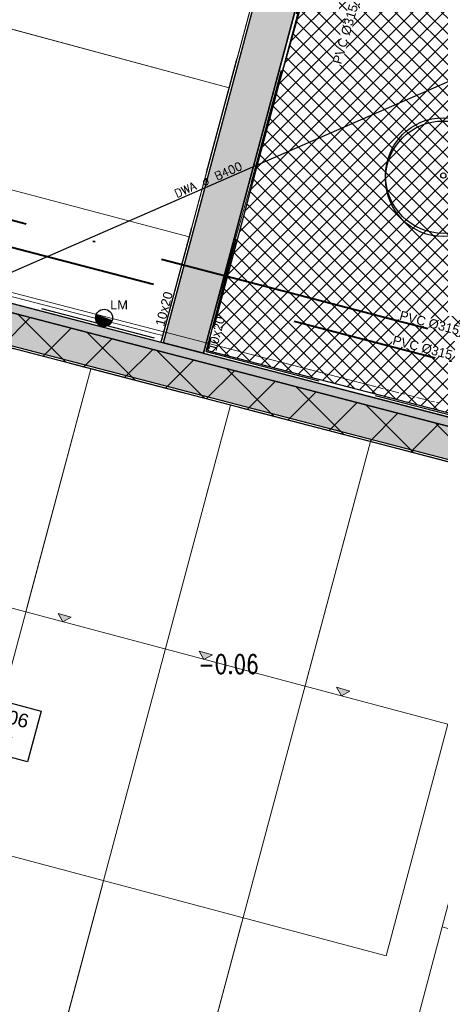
# Model space of a CAD drawing. Header units: metres. Extents: x 252743 to 254903, y 592696 to 593766.
# Tile 57 of 174: x 253782 to 253800, y 592910 to 592953. Entities that reach past the tile are written whole.
import ezdxf
from ezdxf.lldxf.tags import DXFTag

# ---------------------------------------------------------------- set-up
doc = ezdxf.new("R2010")
doc.units = ezdxf.units.M
for name, pattern in [('ACAD_ISO11W100', [33, 12, -3, 12, -3, 0, -3]), ('CENTER', [50.8, 31.75, -6.35, 6.35, -6.35]), ('DASHED', [19.05, 12.7, -6.35]), ('IMPORT-KG-KADASTRAAL-SO _2_', [0]), ('IMPORT-KG-PERCEEL-SO _2_', [0])]:
    doc.linetypes.add(name, pattern=pattern)
for name, color, linetype, lineweight in [('132034000_dwg', 8, 'Continuous', 5), ('B-BH-KG-GRENS_KADASTRAAL-G', 250, 'IMPORT-KG-KADASTRAAL-SO _2_', 18), ('B-BH-KG-GRENS_PERCEEL-G', 250, 'IMPORT-KG-PERCEEL-SO _2_', 18), ('B-BH-VH-OPENVERHARDING-G', 250, 'Continuous', 18), ('N-RI-DWA-PVC', 12, 'CENTER', 40), ('N-RI-HWA-PVC', 150, 'ACAD_ISO11W100', 40), ('N-woningen', 1, 'Continuous', 0)]:
    doc.layers.add(name, color=color, linetype=linetype, lineweight=lineweight)
doc.layers.add('ALGEMEEN HULP', color=6, linetype='Continuous', plot=False)
for name, color, linetype in [('ALGEMEEN LEGENDA 200', 7, 'Continuous'), ('ALGEMEEN TEKST 200', 7, 'Continuous'), ('B-RI-DWA-BETON', 8, 'Continuous'), ('B-RI-TEKST 200', 8, 'Continuous'), ('N-GR-ARC-GROENVOORZIENING-N', 82, 'Continuous'), ('N-GR-BOOM', 3, 'Continuous'), ('N-IN-TEKST 200', 7, 'Continuous'), ('N-KL-NUTSSTROOK', 10, 'Continuous'), ('N-RI-TEKST 200', 7, 'Continuous'), ('N-WB-ARC-BETONTEGEL 30X30', 8, 'Continuous'), ('N-WB-ARC-SBS-KF-ROODBRUIN-RIJBAAN', 24, 'Continuous'), ('N-WB-BAND OPSLUITBAND 10x20', 7, 'DASHED'), ('N-WB-BAND TEKST 200', 7, 'Continuous'), ('N-WB-KANTVERHARDING', 2, 'Continuous'), ('N-WE-ZZ-HOOGTELABEL-T', 7, 'Continuous')]:
    doc.layers.add(name, color=color, linetype=linetype)
doc.layers.add('B-WE-KG-GRENS_PERCEEL-G', color=7, linetype='KG-PERCEEL-SO', lineweight=18, true_color=0x00a6ff)
doc.layers.get('0').freeze()
doc.styles.add('B_STANDARD 200', font='txt.shx', dxfattribs={"height": 0.36})
doc.styles.add('N_STANDARD 200', font='arial.ttf', dxfattribs={"height": 0.4})
doc.styles.add('ROMANS', font='romans.shx', dxfattribs={"height": 3})
doc.styles.get("Standard").update_dxf_attribs({"font": 'simplex.shx'})
tags = doc.linetypes.add('KG-PERCEEL-SO', pattern='A,5.5,-2,["P",Standard,S=1.8,R=0,X=-0.5,Y=-0.9],-2,5.5,-2,[5,NLCS.SHX,S=0.75,R=0,X=0,Y=0],-2', length=19).pattern_tags.tags
tags[6] = DXFTag(74, 10)

# ---------------------------------------------------------------- blocks, each defined once
blk = doc.blocks.new("'BOOM")
for centre, radius in [((0, 0), 2.8), ((0.002, -0.159), 2.8), ((0, 0), 0.126)]:
    blk.add_circle(centre, radius)
blk = doc.blocks.new('132034000_dwg_GWW-CAD Brk tekening 12A-1381409-Plot dakaanzicht')
at = {"layer": 'B-BH-KG-GRENS_KADASTRAAL-G', "color": 253, "linetype": 'Continuous', "lineweight": 9}
for p, q in [((253788188, 592925305), (253790980, 592935747)), ((253783170, 592906542), (253785389, 592914840))]:
    blk.add_line(p, q, dxfattribs=at)
at = {"layer": 'B-BH-KG-GRENS_KADASTRAAL-G', "color": 253, "linetype": 'Continuous', "lineweight": 9, "flags": 128}
for points in [[(253767186, 592955996), (253763612, 592956960), (253761904, 592950299), (253789179, 592943085), (253790921, 592949590)], [(253790921, 592949590), (253791861, 592953097), (253790921, 592949590), (253781236, 592952204)], [(253761904, 592950299), (253760746, 592945783), (253774145, 592942366), (253787663, 592938880), (253788028, 592938786), (253789179, 592943085)], [(253782098, 592926925), (253784883, 592937336), (253778786, 592938928)], [(253794273, 592923687), (253797074, 592934163), (253790980, 592935747), (253787460, 592936664), (253784883, 592937336)], [(253797074, 592934163), (253805257, 592932033), (253804868, 592930578), (253803315, 592924723), (253814182, 592921575)], [(253776252, 592905070), (253782338, 592903429), (253788418, 592901789), (253788108, 592900629), (253788418, 592901789), (253791475, 592913221)], [(253807359, 592898284), (253797100, 592901296), (253796642, 592899571), (253796334, 592898411), (253797100, 592901296), (253798653, 592907152), (253800207, 592913009)]]:
    blk.add_lwpolyline(points, dxfattribs=at)
at = {"layer": 'B-BH-KG-GRENS_PERCEEL-G', "color": 253, "linetype": 'Continuous', "lineweight": 9}
for p, q in [((253784883, 592937336), (253782098, 592926925)), ((253782098, 592926925), (253784883, 592937336)), ((253797074, 592934163), (253794273, 592923687)), ((253783170, 592906542), (253785389, 592914840)), ((253785389, 592914840), (253783170, 592906542))]:
    blk.add_line(p, q, dxfattribs=at)
at = {"layer": 'B-BH-KG-GRENS_PERCEEL-G', "color": 253, "linetype": 'Continuous', "lineweight": 9, "flags": 128}
for points in [[(253789179, 592943085), (253761904, 592950299), (253763612, 592956960), (253767186, 592955996)], [(253782366, 592956451), (253792060, 592953841), (253791861, 592953097), (253790921, 592949590), (253781236, 592952204)], [(253781236, 592952204), (253790921, 592949590), (253789179, 592943085), (253788028, 592938786), (253787663, 592938880), (253774145, 592942366), (253760746, 592945783), (253761904, 592950299), (253789179, 592943085)], [(253776009, 592928545), (253778786, 592938928), (253784883, 592937336), (253787460, 592936664), (253790980, 592935747), (253788188, 592925305)], [(253788188, 592925305), (253790980, 592935747), (253797074, 592934163)], [(253794273, 592923687), (253797074, 592934163), (253805257, 592932033)], [(253805257, 592932033), (253804868, 592930578), (253803315, 592924723), (253801761, 592918866), (253800207, 592913009), (253798653, 592907152), (253797100, 592901296), (253796642, 592899571), (253796334, 592898411), (253788108, 592900629), (253788418, 592901789), (253791475, 592913221)], [(253791475, 592913221), (253788418, 592901789), (253782338, 592903429), (253782369, 592903544)], [(253809064, 592904106), (253798653, 592907152), (253800207, 592913009), (253810770, 592909929)]]:
    blk.add_lwpolyline(points, dxfattribs=at)
blk = doc.blocks.new('132034000_dwg_GWW-CAD Bgt tekening 12A-1381416-Plot dakaanzicht')
at = {"layer": 'B-BH-VH-OPENVERHARDING-G', "color": 253, "lineweight": 9}
for p, q in [((253797404, 592936533), (253797648, 592936470)), ((253797721, 592936451), (253798315, 592936297)), ((253798397, 592936276), (253798582, 592936228)), ((253798665, 592936206), (253799014, 592936116)), ((253799102, 592936093), (253799632, 592935956)), ((253799717, 592935934), (253799871, 592935894)), ((253799958, 592935872), (253800049, 592935848))]:
    blk.add_line(p, q, dxfattribs=at)
at = {"layer": 'B-BH-VH-OPENVERHARDING-G', "color": 253, "lineweight": 9, "flags": 128}
for points in [[(253806938, 592998803), (253789908, 592938473), (253788071, 592938949), (253793499, 592959205), (253793642, 592959167), (253794450, 592962188), (253794696, 592963182), (253796155, 592968271), (253796429, 592968201), (253797154, 592970924), (253797033, 592970956), (253798543, 592976385), (253798899, 592976297), (253799704, 592979418), (253798964, 592979604), (253799277, 592980773), (253799727, 592980660), (253800496, 592983723), (253800095, 592983823), (253800387, 592984914)], [(253807775, 592947912), (253803403, 592932515), (253760290, 592943740), (253760809, 592946005), (253788071, 592938949), (253789908, 592938473), (253797331, 592936552)]]:
    blk.add_lwpolyline(points, dxfattribs=at)
blk = doc.blocks.new('132034000_dwg-1357416-Plot dakaanzicht')
for name in ['132034000_dwg_GWW-CAD Brk tekening 12A-1381409-Plot dakaanzicht', '132034000_dwg_GWW-CAD Bgt tekening 12A-1381416-Plot dakaanzicht']:
    blk.add_blockref(name, (0, 0))
blk = doc.blocks.new('LICHTMAST-BLOCK')
h = blk.add_hatch()
h.set_pattern_fill('ANSI31', color=256, scale=0.005)
edge = h.paths.add_edge_path()
edge.add_line((0.351, -0.127), (-0.351, 0.127))
edge.add_arc((0, 0), 0.373, 160.1369, 245.7021)
edge.add_arc((0, 0), 0.373, 245.7021, 340.1369)
blk.add_lwpolyline([(0.351, -0.127), (-0.351, 0.127, 0.391721), (-0.154, -0.34, 0.43707)], format="xyb", close=True)
blk.add_circle((0, 0), 0.373)
at = {"layer": 'N-IN-TEKST 200', "style": 'N_STANDARD 200'}
blk.add_attdef('LICHTMAST', (0.262, 0.364), '', height=0.4, dxfattribs=at)

msp = doc.modelspace()

# ---------------------------------------------------------------- hatches: boundary and pattern name
at = {"layer": 'N-GR-ARC-GROENVOORZIENING-N'}
h = msp.add_hatch(dxfattribs=at)
h.set_pattern_fill('ANSI37', color=256, scale=0.15)
edge = h.paths.add_edge_path()
edge.add_line((253811.454, 593018.28), (253806.298, 592999.055))
edge.add_line((253806.298, 592999.055), (253789.974, 592938.13))
edge.add_line((253789.974, 592938.13), (253802.238, 592934.963))
edge.add_line((253802.238, 592934.963), (253806.671, 592950.115))
edge.add_line((253806.671, 592950.115), (253805.407, 592950.491))
edge.add_line((253805.407, 592950.491), (253807.258, 592956.697))
edge.add_line((253807.258, 592956.697), (253808.118, 592956.443))
edge.add_line((253808.118, 592956.443), (253808.207, 592956.736))
edge.add_line((253808.207, 592956.736), (253808.496, 592956.648))
edge.add_line((253808.496, 592956.648), (253809.663, 592960.623))
edge.add_arc((253810.161, 592960.519), 0.508, 69.7996, 168.2667, ccw=False)
edge.add_line((253810.336, 592960.996), (253822.269, 592957.542))
edge.add_line((253822.269, 592957.542), (253821.159, 592953.708))
edge.add_line((253821.159, 592953.708), (253826.493, 592952.158))
edge.add_line((253826.493, 592952.158), (253828.101, 592957.707))
edge.add_line((253828.101, 592957.707), (253804.112, 592964.62))
edge.add_line((253804.112, 592964.62), (253817.777, 593009.807))
edge.add_line((253817.777, 593009.807), (253841.361, 593003.034))
edge.add_line((253841.361, 593003.034), (253843.332, 593009.782))
edge.add_line((253843.332, 593009.782), (253811.454, 593018.28))
h = msp.add_hatch(dxfattribs=at)
h.set_pattern_fill('ANSI37', color=256, scale=0.15)
h.paths.add_polyline_path([(253707.943, 592881.016), (253718.885, 592922.739), (253765.055, 592910.148), (253763.941, 592906.205), (253785.925, 592900.354), (253796.088, 592897.609), (253794.913, 592893.252), (253819.579, 592886.059), (253819.009, 592884.054), (253844.028, 592876.841), (253840.995, 592866.466), (253833.17, 592866.614), (253816.629, 592868.15), (253814.6, 592868.542)])
edge = h.paths.add_edge_path(flags=16)
edge.add_line((253722.209, 592904.93), (253721.727, 592901.298))
edge.add_line((253721.727, 592901.298), (253722.041, 592898.627))
edge.add_line((253722.041, 592898.627), (253722.456, 592897.312))
edge.add_line((253722.456, 592897.312), (253723.229, 592896.085))
edge.add_line((253723.229, 592896.085), (253724.124, 592895.574))
edge.add_line((253724.124, 592895.574), (253727.559, 592894.686))
edge.add_line((253727.559, 592894.686), (253733.885, 592893.291))
edge.add_line((253733.885, 592893.291), (253744.383, 592890.93))
edge.add_line((253744.383, 592890.93), (253749.318, 592889.782))
edge.add_line((253749.318, 592889.782), (253754.074, 592888.677))
edge.add_line((253754.074, 592888.677), (253756.328, 592888.153))
edge.add_line((253756.328, 592888.153), (253758.095, 592887.742))
edge.add_line((253758.095, 592887.742), (253760.949, 592886.606))
edge.add_line((253760.949, 592886.606), (253763.368, 592884.869))
edge.add_line((253763.368, 592884.869), (253766.371, 592883.413))
edge.add_line((253766.371, 592883.413), (253770.864, 592882.337))
edge.add_line((253770.864, 592882.337), (253778.782, 592880.989))
edge.add_line((253778.782, 592880.989), (253789.24, 592879.208))
edge.add_line((253789.24, 592879.208), (253796.011, 592878.267))
edge.add_line((253796.011, 592878.267), (253799.44, 592877.888))
edge.add_line((253799.44, 592877.888), (253808.408, 592875.993))
edge.add_line((253808.408, 592875.993), (253810.426, 592875.601))
edge.add_line((253810.426, 592875.601), (253824.579, 592872.653))
edge.add_line((253824.579, 592872.653), (253833.838, 592871.128))
edge.add_arc((253834.516, 592874.541), 3.479, 258.7595, 423.8894)
edge.add_line((253836.048, 592877.665), (253831.841, 592878.89))
edge.add_line((253831.841, 592878.89), (253820.688, 592882.137))
edge.add_line((253820.688, 592882.137), (253812.984, 592884.115))
edge.add_line((253812.984, 592884.115), (253801.904, 592886.6))
edge.add_line((253801.904, 592886.6), (253791.003, 592887.795))
edge.add_line((253791.003, 592887.795), (253776.264, 592890.458))
edge.add_line((253776.264, 592890.458), (253768.432, 592892.03))
edge.add_line((253768.432, 592892.03), (253767.105, 592892.418))
edge.add_line((253767.105, 592892.418), (253766.636, 592892.61))
edge.add_line((253766.636, 592892.61), (253766.558, 592892.701))
edge.add_line((253766.558, 592892.701), (253765.673, 592894.045))
edge.add_line((253765.673, 592894.045), (253763.724, 592897.718))
edge.add_line((253763.724, 592897.718), (253761.431, 592900.513))
edge.add_line((253761.431, 592900.513), (253759.639, 592902.22))
edge.add_line((253759.639, 592902.22), (253757.528, 592903.813))
edge.add_line((253757.528, 592903.813), (253754.809, 592905.149))
edge.add_line((253754.809, 592905.149), (253752.329, 592905.9))
edge.add_line((253752.329, 592905.9), (253747.547, 592906.904))
edge.add_line((253747.547, 592906.904), (253738.672, 592909.563))
edge.add_line((253738.672, 592909.563), (253733.295, 592911.285))
edge.add_arc((253730.956, 592902.518), 9.074, 75.065, 164.5824)
at = {"layer": 'N-WB-ARC-BETONTEGEL 30X30'}
h = msp.add_hatch(dxfattribs=at)
h.set_pattern_fill('AR-B88', color=256, scale=0.002, angle=255.05, style=0)
h.paths.add_polyline_path([(253809.605, 593018.929), (253811.343, 593018.465), (253789.79, 592938.023), (253788.048, 592938.476), (253803.909, 592997.67)])
h = msp.add_hatch(dxfattribs=at)
h.set_pattern_fill('AR-B88', color=256, scale=0.002, angle=165.067, style=0)
h.set_pattern_definition([(165.067, (253717.2996, 592956.8969), (-0.104725, -0.392675), []), (255.067, (253717.2996, 592956.89688), (0.09161254, -0.44503746), [0.4064, -0.4064])])
h.paths.add_polyline_path([(253803.58, 592932.572), (253716.846, 592955.155), (253717.3, 592956.897), (253801.95, 592934.856), (253804.067, 592934.238)])
at = {"layer": 'N-WB-ARC-SBS-KF-ROODBRUIN-RIJBAAN'}
h = msp.add_hatch(dxfattribs=at)
h.set_pattern_fill('AR-HBONE', color=256, scale=0.002, angle=74.95)
edge = h.paths.add_edge_path()
edge.add_line((253769.956, 593038.668), (253787.773, 593034.043))
edge.add_arc((253786.082, 593028.281), 6.005, 73.6511, 165.4254)
edge.add_line((253780.271, 593029.792), (253779.748, 593029.927))
edge.add_line((253779.748, 593029.927), (253778.959, 593026.889))
edge.add_line((253778.959, 593026.889), (253758.219, 592947.007))
edge.add_line((253758.219, 592947.007), (253753.257, 592955.456))
edge.add_arc((253750.725, 592959.767), 5, 300.4258, 345.4061)
edge.add_line((253755.564, 592958.507), (253756.088, 592958.375))
edge.add_line((253756.088, 592958.375), (253774.223, 593028.227))
edge.add_line((253774.223, 593028.227), (253774.986, 593031.163))
edge.add_line((253774.986, 593031.163), (253774.463, 593031.299))
edge.add_arc((253768.649, 593032.806), 6.006, 345.4709, 437.4321)
at = {"layer": 'N-woningen'}
h = msp.add_hatch(color=256, dxfattribs=at)
h.dxf.hatch_style = 1
h.paths.add_polyline_path([(253784.032, 592926.513), (253783.661, 592926.307), (253783.456, 592926.678)])
h = msp.add_hatch(color=256, dxfattribs=at)
h.dxf.hatch_style = 1
h.paths.add_polyline_path([(253790.183, 592924.871), (253789.812, 592924.665), (253789.606, 592925.036)])
h = msp.add_hatch(color=256, dxfattribs=at)
h.dxf.hatch_style = 1
h.paths.add_polyline_path([(253796.179, 592923.291), (253795.808, 592923.085), (253795.602, 592923.456)])

# ---------------------------------------------------------------- linework, layer by layer
at = {"layer": 'B-RI-DWA-BETON'}
msp.add_line((253779.392, 592940.671), (253801.397, 592950.266), dxfattribs=at)
at = {"layer": 'B-WE-KG-GRENS_PERCEEL-G', "ltscale": 0.5}
for points in [[(253763.612, 592956.96), (253790.921, 592949.59)], [(253791.861, 592953.097), (253790.921, 592949.59)], [(253789.179, 592943.085), (253788.028, 592938.786), (253787.663, 592938.88), (253774.145, 592942.366), (253760.746, 592945.783), (253761.904, 592950.299)], [(253789.179, 592943.085), (253761.904, 592950.299)], [(253790.921, 592949.59), (253789.179, 592943.085)], [(253778.786, 592938.928), (253784.883, 592937.336)], [(253784.883, 592937.336), (253787.46, 592936.664), (253790.98, 592935.747)], [(253790.98, 592935.747), (253797.074, 592934.163)], [(253797.074, 592934.163), (253788.418, 592901.789)], [(253797.074, 592934.163), (253805.257, 592932.033)], [(253798.653, 592907.152), (253800.207, 592913.009)]]:
    msp.add_lwpolyline(points, dxfattribs=at)
at = {"layer": 'N-GR-ARC-GROENVOORZIENING-N'}
msp.add_lwpolyline([(253811.454, 593018.28), (253806.298, 592999.055), (253789.974, 592938.13), (253802.238, 592934.963), (253806.671, 592950.115), (253805.407, 592950.491), (253807.258, 592956.697), (253808.118, 592956.443), (253808.207, 592956.736), (253808.496, 592956.648), (253809.663, 592960.623, -0.45819), (253810.336, 592960.996), (253822.269, 592957.542), (253821.159, 592953.708), (253826.493, 592952.158), (253828.101, 592957.707), (253804.112, 592964.62), (253817.777, 593009.807), (253841.361, 593003.034), (253843.332, 593009.782)], format="xyb", close=True, dxfattribs=at)
at = {"layer": 'N-RI-HWA-PVC'}
msp.add_line((253755.942, 592950.476), (253801.788, 592938.522), dxfattribs=at)
at = {"layer": 'N-WB-ARC-BETONTEGEL 30X30'}
for points in [[(253809.605, 593018.929), (253811.343, 593018.465), (253789.79, 592938.023), (253788.048, 592938.476), (253803.909, 592997.67)], [(253803.58, 592932.572), (253716.846, 592955.155), (253717.3, 592956.897), (253801.95, 592934.856), (253804.067, 592934.238)]]:
    msp.add_lwpolyline(points, close=True, dxfattribs=at)
at = {"layer": 'N-WB-BAND OPSLUITBAND 10x20', "ltscale": 0.4}
for p, q in [((253760.613, 592945.723), (253787.977, 592938.598)), ((253789.913, 592938.094), (253802.274, 592934.876))]:
    msp.add_line(p, q, dxfattribs=at)
for points in [[(253789.913, 592938.094), (253797.008, 592964.577), (253797.559, 592966.633), (253811.414, 593018.344)], [(253787.955, 592938.514), (253795.076, 592965.094), (253795.627, 592967.151), (253805.629, 593004.481)], [(253787.977, 592938.598), (253803.786, 592997.599)], [(253803.649, 592932.451), (253726.48, 592952.543)]]:
    msp.add_lwpolyline(points, dxfattribs=at)
at = {"layer": 'N-WB-KANTVERHARDING'}
for p, q in [((253760.491, 592945.651), (253788.048, 592938.476)), ((253789.79, 592938.023), (253802.342, 592934.754))]:
    msp.add_line(p, q, dxfattribs=at)
for points in [[(253788.052, 592938.488), (253795.172, 592965.068), (253795.724, 592967.125), (253809.605, 593018.932)], [(253789.79, 592938.023), (253796.911, 592964.602), (253797.462, 592966.659), (253811.344, 593018.466)], [(253803.58, 592932.572), (253716.741, 592955.182)]]:
    msp.add_lwpolyline(points, dxfattribs=at)
at = {"layer": 'N-woningen'}
for points in [[(253764.697, 592961.208), (253763.612, 592956.96), (253790.921, 592949.59), (253791.861, 592953.097), (253792.06, 592953.841), (253764.697, 592961.208)], [(253763.612, 592956.96), (253761.904, 592950.299), (253789.179, 592943.085), (253790.921, 592949.59), (253763.612, 592956.96)], [(253797.074, 592934.163), (253790.98, 592935.747), (253782.338, 592903.429), (253788.418, 592901.789), (253797.074, 592934.163)], [(253804.868, 592930.578), (253805.257, 592932.033), (253797.074, 592934.163), (253788.418, 592901.789), (253788.418, 592901.789), (253796.642, 592899.571), (253796.642, 592899.571), (253797.1, 592901.296), (253798.653, 592907.152), (253800.207, 592913.009), (253801.761, 592918.866), (253803.315, 592924.723), (253804.868, 592930.578)], [(253784.032, 592926.513), (253783.661, 592926.307), (253783.456, 592926.678)], [(253784.032, 592926.513), (253783.661, 592926.307), (253783.456, 592926.678)], [(253790.183, 592924.871), (253789.812, 592924.665), (253789.606, 592925.036)], [(253790.183, 592924.871), (253789.812, 592924.665), (253789.606, 592925.036)], [(253796.179, 592923.291), (253795.808, 592923.085), (253795.602, 592923.456)], [(253796.179, 592923.291), (253795.808, 592923.085), (253795.602, 592923.456)], [(253800.207, 592913.009), (253798.653, 592907.152), (253817.989, 592901.495), (253817.933, 592901.304), (253823.693, 592899.685), (253824.863, 592903.684), (253825.362, 592905.515), (253819.658, 592907.161), (253819.706, 592907.323), (253800.207, 592913.009)]]:
    msp.add_lwpolyline(points, close=True, dxfattribs=at)

# ---------------------------------------------------------------- block references
at = {"layer": '132034000_dwg', "color": 253, "lineweight": 9, "xscale": 0.001, "yscale": 0.001, "zscale": 0.001}
msp.add_blockref('132034000_dwg-1357416-Plot dakaanzicht', (0, 0), dxfattribs=at)
at = {"layer": 'N-GR-BOOM', "xscale": 0.9, "yscale": 0.9, "zscale": 0.9}
msp.add_blockref("'BOOM", (253800.255, 592945.764), dxfattribs=at)
at = {"layer": 'N-IN-TEKST 200'}
msp.add_blockref('LICHTMAST-BLOCK', (253785.463, 592939.563), dxfattribs=at).add_auto_attribs({'LICHTMAST': 'LM'})

# ---------------------------------------------------------------- texts
at = {"layer": 'B-RI-TEKST 200', "style": 'B_STANDARD 200'}
msp.add_text('DWA ø B400', height=0.36, rotation=23.5409, dxfattribs=at).set_placement((253788.63, 592944.784))
at = {"layer": 'N-WE-ZZ-HOOGTELABEL-T', "style": 'ROMANS', "width": 0.8}
msp.add_text('-0.06', height=0.8, dxfattribs=at).set_placement((253789.572, 592924.062, -0.057))

# ---------------------------------------------------------------- next in the draw order: texts
at = {"layer": 'ALGEMEEN LEGENDA 200', "insert": (253775.712, 592923.99), "char_height": 0.6, "attachment_point": 1, "rotation": 344.9778, "style": 'N_STANDARD 200', "bg_fill": 3, "box_fill_scale": 1.5, "bg_fill_color": 256, "bg_fill_transparency": 0}
msp.add_mtext_dynamic_manual_height_columns('\\pxt5;Huidige peil: -0,06\\PNieuwe peil: x.xx', width=7.35625, gutter_width=2, heights=[0], dxfattribs=at)
at = {"layer": 'N-RI-TEKST 200', "char_height": 0.4, "width": 2.7, "attachment_point": 8, "style": 'N_STANDARD 200', "bg_fill": 3, "box_fill_scale": 1, "bg_fill_color": 256, "bg_fill_transparency": 0}
for insert, rotation in [((253796.186, 592951.867), 73.8515), ((253799.603, 592939.136), 345.3112)]:
    msp.add_mtext('PVC Ø315', dxfattribs=dict(at, insert=insert, rotation=rotation))

# ---------------------------------------------------------------- next in the draw order: hatches: boundary and pattern name
at = {"layer": 'N-KL-NUTSSTROOK'}
h = msp.add_hatch(dxfattribs=at)
h.set_pattern_fill('ANSI37', color=256, scale=0.5)
h.paths.add_polyline_path([(253662.036, 592970.868), (253803.581, 592934.019), (253803.158, 592932.579), (253661.658, 592969.417)])

# ---------------------------------------------------------------- next in the draw order: linework, layer by layer
at = {"layer": 'ALGEMEEN HULP'}
msp.add_lwpolyline([(253805.635, 592933.485), (253662.036, 592970.868)], dxfattribs=at)
at = {"layer": 'ALGEMEEN TEKST 200'}
msp.add_lwpolyline([(253775.515, 592924.339), (253782.712, 592922.407), (253782.12, 592920.202), (253774.923, 592922.134)], close=True, dxfattribs=at)
at = {"layer": 'B-WE-KG-GRENS_PERCEEL-G', "ltscale": 0.5}
for points in [[(253784.883, 592937.336), (253776.252, 592905.07)], [(253790.98, 592935.747), (253782.338, 592903.429)]]:
    msp.add_lwpolyline(points, dxfattribs=at)
at = {"layer": 'N-KL-NUTSSTROOK'}
msp.add_lwpolyline([(253662.036, 592970.868), (253803.581, 592934.019), (253803.158, 592932.579), (253661.658, 592969.417)], close=True, dxfattribs=at)
at = {"layer": 'N-woningen'}
for points in [[(253784.883, 592937.336), (253778.786, 592938.928), (253770.17, 592906.71), (253776.252, 592905.07), (253784.883, 592937.336)], [(253790.98, 592935.747), (253787.46, 592936.664), (253784.883, 592937.336), (253776.252, 592905.07), (253782.338, 592903.429), (253790.98, 592935.747)]]:
    msp.add_lwpolyline(points, close=True, dxfattribs=at)
at = {"layer": 'N-woningen', "color": 6}
msp.add_lwpolyline([(253767.228, 592919.864), (253797.766, 592911.74), (253800.458, 592921.848), (253769.917, 592929.973)], close=True, dxfattribs=at)

# ---------------------------------------------------------------- next in the draw order: texts
at = {"layer": 'N-WB-BAND TEKST 200', "char_height": 0.4, "width": 0.58497, "attachment_point": 8, "rotation": 75.3071, "style": 'N_STANDARD 200', "bg_fill": 3, "box_fill_scale": 1, "bg_fill_color": 256, "bg_fill_transparency": 0}
for insert in [(253788.276, 592939.899), (253790.554, 592938.818)]:
    msp.add_mtext('10x20', dxfattribs=dict(at, insert=insert))

# ---------------------------------------------------------------- next in the draw order: linework, layer by layer
at = {"layer": 'N-RI-DWA-PVC'}
msp.add_line((253756.892, 592949.044), (253802.298, 592937.187), dxfattribs=at)

# ---------------------------------------------------------------- next in the draw order: texts
at = {"layer": 'N-RI-TEKST 200', "insert": (253799.3, 592938.057), "char_height": 0.4, "width": 2.7, "attachment_point": 8, "rotation": 345.3112, "style": 'N_STANDARD 200', "bg_fill": 3, "box_fill_scale": 1, "bg_fill_color": 256, "bg_fill_transparency": 0}
msp.add_mtext('PVC Ø315', dxfattribs=at)

doc.saveas('drawing.dxf')
